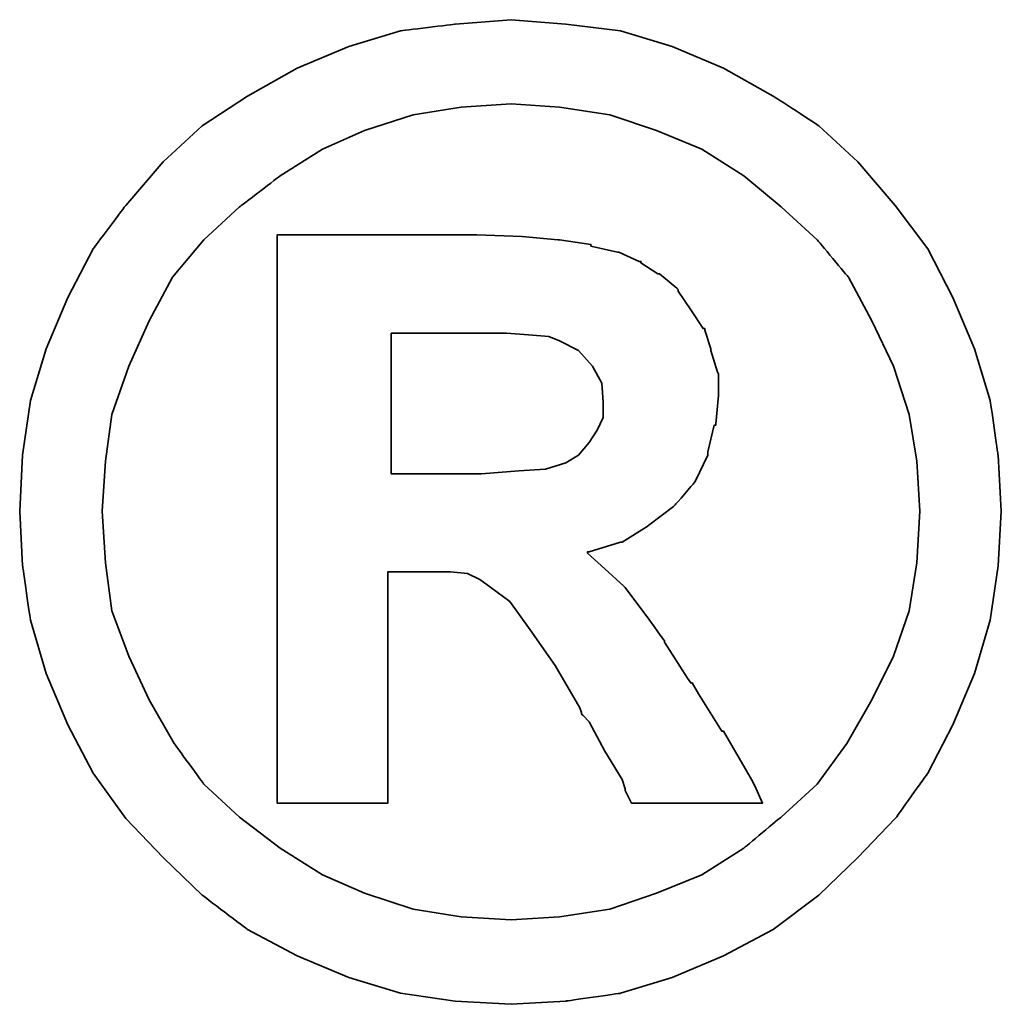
# Model space of a CAD drawing. Header units: millimetres. Extents: x 21 to 280, y -116 to 66.
# Tile 48 of 98: x 226.499 to 227.209, y -91.436 to -90.723. Entities that reach past the tile are written whole.
import ezdxf

# ---------------------------------------------------------------- set-up
doc = ezdxf.new("R2010")
doc.units = ezdxf.units.MM
doc.header["$LTSCALE"] = 0.15
doc.layers.add('DIM', color=4, linetype='CONTINUOUS')
doc.layers.add('layer 1', color=7, linetype='CONTINUOUS')

# ---------------------------------------------------------------- blocks, each defined once
blk = doc.blocks.new('TBI MOTION logo(完整正式版)')
at = {"layer": 'layer 1', "color": 22, "lineweight": 35}
for points, knots in [([(81.20634, 4.98624), (81.20634, 4.98624), (81.18649, 5.32862), (81.18649, 5.32862), (81.18649, 5.32862), (81.18649, 5.32862), (81.13886, 5.66206), (81.13886, 5.66206), (81.13886, 5.66206), (81.13886, 5.66206), (81.04359, 5.97764), (81.04359, 5.97764), (81.04359, 5.97764), (81.04359, 5.97764), (80.91061, 6.29124), (80.91061, 6.29124), (80.91061, 6.29124), (80.91061, 6.29124), (80.75778, 6.58697), (80.75778, 6.58697), (80.75778, 6.58697), (80.75778, 6.58697), (80.5593, 6.85294), (80.5593, 6.85294), (80.5593, 6.85294), (80.5593, 6.85294), (80.33105, 7.1189), (80.33105, 7.1189), (80.33105, 7.1189), (80.33105, 7.1189), (80.09287, 7.33921), (80.09287, 7.33921), (80.09287, 7.33921), (80.09287, 7.33921), (79.815, 7.51982), (79.815, 7.51982), (79.815, 7.51982), (79.815, 7.51982), (79.51133, 7.69051), (79.51133, 7.69051), (79.51133, 7.69051), (79.51133, 7.69051), (79.19773, 7.8235), (79.19773, 7.8235), (79.19773, 7.8235), (79.19773, 7.8235), (78.88215, 7.91877), (78.88215, 7.91877), (78.88215, 7.91877), (78.88215, 7.91877), (78.54871, 7.95846), (78.54871, 7.95846), (78.54871, 7.95846), (78.54871, 7.95846), (78.21526, 7.98625), (78.21526, 7.98625), (78.21526, 7.98625), (78.21526, 7.98625), (77.87388, 7.95846), (77.87388, 7.95846), (77.87388, 7.95846), (77.87388, 7.95846), (77.54044, 7.91877), (77.54044, 7.91877), (77.54044, 7.91877), (77.54044, 7.91877), (77.22485, 7.8235), (77.22485, 7.8235), (77.22485, 7.8235), (77.22485, 7.8235), (76.91027, 7.69051), (76.91027, 7.69051), (76.91027, 7.69051), (76.91027, 7.69051), (76.6056, 7.51982), (76.6056, 7.51982), (76.6056, 7.51982), (76.6056, 7.51982), (76.32972, 7.33921), (76.32972, 7.33921), (76.32972, 7.33921), (76.32972, 7.33921), (76.09154, 7.1189), (76.09154, 7.1189), (76.09154, 7.1189), (76.09154, 7.1189), (75.86329, 6.85294), (75.86329, 6.85294), (75.86329, 6.85294), (75.86329, 6.85294), (75.66382, 6.58697), (75.66382, 6.58697), (75.66382, 6.58697), (75.66382, 6.58697), (75.51099, 6.29124), (75.51099, 6.29124), (75.51099, 6.29124), (75.51099, 6.29124), (75.37702, 5.97764), (75.37702, 5.97764), (75.37702, 5.97764), (75.37702, 5.97764), (75.28175, 5.66206), (75.28175, 5.66206), (75.28175, 5.66206), (75.28175, 5.66206), (75.23411, 5.32862), (75.23411, 5.32862), (75.23411, 5.32862), (75.23411, 5.32862), (75.21625, 4.98624), (75.21625, 4.98624), (75.21625, 4.98624), (75.21625, 4.98624), (75.23411, 4.6528), (75.23411, 4.6528), (75.23411, 4.6528), (75.23411, 4.6528), (75.28175, 4.32035), (75.28175, 4.32035), (75.28175, 4.32035), (75.28175, 4.32035), (75.37702, 3.99583), (75.37702, 3.99583), (75.37702, 3.99583), (75.37702, 3.99583), (75.51099, 3.68224), (75.51099, 3.68224), (75.51099, 3.68224), (75.51099, 3.68224), (75.66382, 3.38749), (75.66382, 3.38749), (75.66382, 3.38749), (75.66382, 3.38749), (75.86329, 3.10963), (75.86329, 3.10963), (75.86329, 3.10963), (75.86329, 3.10963), (76.09154, 2.87145), (76.09154, 2.87145), (76.09154, 2.87145), (76.09154, 2.87145), (76.32972, 2.6432), (76.32972, 2.6432), (76.32972, 2.6432), (76.32972, 2.6432), (76.6056, 2.43381), (76.6056, 2.43381), (76.6056, 2.43381), (76.6056, 2.43381), (76.91027, 2.27205), (76.91027, 2.27205), (76.91027, 2.27205), (76.91027, 2.27205), (77.22485, 2.13906), (77.22485, 2.13906), (77.22485, 2.13906), (77.22485, 2.13906), (77.54044, 2.0438), (77.54044, 2.0438), (77.54044, 2.0438), (77.54044, 2.0438), (77.87388, 1.99616), (77.87388, 1.99616), (77.87388, 1.99616), (77.87388, 1.99616), (78.21526, 1.97631), (78.21526, 1.97631), (78.21526, 1.97631), (78.21526, 1.97631), (78.54871, 1.99616), (78.54871, 1.99616), (78.54871, 1.99616), (78.54871, 1.99616), (78.88215, 2.0438), (78.88215, 2.0438), (78.88215, 2.0438), (78.88215, 2.0438), (79.19773, 2.13906), (79.19773, 2.13906), (79.19773, 2.13906), (79.19773, 2.13906), (79.51133, 2.27205), (79.51133, 2.27205), (79.51133, 2.27205), (79.51133, 2.27205), (79.815, 2.43381), (79.815, 2.43381), (79.815, 2.43381), (79.815, 2.43381), (80.09287, 2.6432), (80.09287, 2.6432), (80.09287, 2.6432), (80.09287, 2.6432), (80.33105, 2.87145), (80.33105, 2.87145), (80.33105, 2.87145), (80.33105, 2.87145), (80.5593, 3.10963), (80.5593, 3.10963), (80.5593, 3.10963), (80.5593, 3.10963), (80.75778, 3.38749), (80.75778, 3.38749), (80.75778, 3.38749), (80.75778, 3.38749), (80.91061, 3.68224), (80.91061, 3.68224), (80.91061, 3.68224), (80.91061, 3.68224), (81.04359, 3.99583), (81.04359, 3.99583), (81.04359, 3.99583), (81.04359, 3.99583), (81.13886, 4.32035), (81.13886, 4.32035), (81.13886, 4.32035), (81.13886, 4.32035), (81.18649, 4.6528), (81.18649, 4.6528), (81.18649, 4.6528), (81.18649, 4.6528), (81.20634, 4.98624), (81.20634, 4.98624)], [0, 0, 0, 0, 0.0178571, 0.0178571, 0.0178571, 0.0178572, 0.0357143, 0.0357143, 0.0357143, 0.0357143, 0.0535714, 0.0535714, 0.0535714, 0.0535714, 0.0714286, 0.0714286, 0.0714286, 0.0714286, 0.0892857, 0.0892857, 0.0892857, 0.0892857, 0.1071429, 0.1071429, 0.1071429, 0.1071429, 0.125, 0.125, 0.125, 0.125, 0.1428571, 0.1428571, 0.1428571, 0.1428572, 0.1607143, 0.1607143, 0.1607143, 0.1607143, 0.1785714, 0.1785714, 0.1785714, 0.1785714, 0.1964286, 0.1964286, 0.1964286, 0.1964286, 0.2142857, 0.2142857, 0.2142857, 0.2142857, 0.2321429, 0.2321429, 0.2321429, 0.2321429, 0.25, 0.25, 0.25, 0.25, 0.2678571, 0.2678571, 0.2678571, 0.2678572, 0.2857143, 0.2857143, 0.2857143, 0.2857143, 0.3035714, 0.3035714, 0.3035714, 0.3035714, 0.3214286, 0.3214286, 0.3214286, 0.3214286, 0.3392857, 0.3392857, 0.3392857, 0.3392857, 0.3571429, 0.3571429, 0.3571429, 0.3571429, 0.375, 0.375, 0.375, 0.375, 0.3928571, 0.3928571, 0.3928571, 0.3928572, 0.4107143, 0.4107143, 0.4107143, 0.4107143, 0.4285714, 0.4285714, 0.4285714, 0.4285714, 0.4464286, 0.4464286, 0.4464286, 0.4464286, 0.4642857, 0.4642857, 0.4642857, 0.4642857, 0.4821429, 0.4821429, 0.4821429, 0.4821429, 0.5, 0.5, 0.5, 0.5, 0.5178571, 0.5178571, 0.5178571, 0.5178572, 0.5357143, 0.5357143, 0.5357143, 0.5357143, 0.5535714, 0.5535714, 0.5535714, 0.5535714, 0.5714286, 0.5714286, 0.5714286, 0.5714286, 0.5892857, 0.5892857, 0.5892857, 0.5892857, 0.6071429, 0.6071429, 0.6071429, 0.6071429, 0.625, 0.625, 0.625, 0.625, 0.6428571, 0.6428571, 0.6428571, 0.6428572, 0.6607143, 0.6607143, 0.6607143, 0.6607143, 0.6785714, 0.6785714, 0.6785714, 0.6785714, 0.6964286, 0.6964286, 0.6964286, 0.6964286, 0.7142857, 0.7142857, 0.7142857, 0.7142857, 0.7321429, 0.7321429, 0.7321429, 0.7321429, 0.75, 0.75, 0.75, 0.75, 0.7678571, 0.7678571, 0.7678571, 0.7678572, 0.7857143, 0.7857143, 0.7857143, 0.7857143, 0.8035714, 0.8035714, 0.8035714, 0.8035714, 0.8214286, 0.8214286, 0.8214286, 0.8214286, 0.8392857, 0.8392857, 0.8392857, 0.8392857, 0.8571429, 0.8571429, 0.8571429, 0.8571429, 0.875, 0.875, 0.875, 0.875, 0.8928571, 0.8928571, 0.8928571, 0.8928572, 0.9107143, 0.9107143, 0.9107143, 0.9107143, 0.9285714, 0.9285714, 0.9285714, 0.9285714, 0.9464286, 0.9464286, 0.9464286, 0.9464286, 0.9642857, 0.9642857, 0.9642857, 0.9642857, 0.9821429, 0.9821429, 0.9821429, 0.9821429, 1, 1, 1, 1]), ([(80.71014, 4.98624), (80.71014, 4.98624), (80.69129, 5.29091), (80.69129, 5.29091), (80.69129, 5.29091), (80.69129, 5.29091), (80.64464, 5.57672), (80.64464, 5.57672), (80.64464, 5.57672), (80.64464, 5.57672), (80.54937, 5.87245), (80.54937, 5.87245), (80.54937, 5.87245), (80.54937, 5.87245), (80.41639, 6.14833), (80.41639, 6.14833), (80.41639, 6.14833), (80.41639, 6.14833), (80.27349, 6.41429), (80.27349, 6.41429), (80.27349, 6.41429), (80.27349, 6.41429), (80.08295, 6.64255), (80.08295, 6.64255), (80.08295, 6.64255), (80.08295, 6.64255), (79.86264, 6.84301), (79.86264, 6.84301), (79.86264, 6.84301), (79.86264, 6.84301), (79.63439, 7.03355), (79.63439, 7.03355), (79.63439, 7.03355), (79.63439, 7.03355), (79.37835, 7.1963), (79.37835, 7.1963), (79.37835, 7.1963), (79.37835, 7.1963), (79.10246, 7.30944), (79.10246, 7.30944), (79.10246, 7.30944), (79.10246, 7.30944), (78.81665, 7.40471), (78.81665, 7.40471), (78.81665, 7.40471), (78.81665, 7.40471), (78.511, 7.45234), (78.511, 7.45234), (78.511, 7.45234), (78.511, 7.45234), (78.21526, 7.47219), (78.21526, 7.47219), (78.21526, 7.47219), (78.21526, 7.47219), (77.9106, 7.45234), (77.9106, 7.45234), (77.9106, 7.45234), (77.9106, 7.45234), (77.61685, 7.40471), (77.61685, 7.40471), (77.61685, 7.40471), (77.61685, 7.40471), (77.32012, 7.30944), (77.32012, 7.30944), (77.32012, 7.30944), (77.32012, 7.30944), (77.06309, 7.1963), (77.06309, 7.1963), (77.06309, 7.1963), (77.06309, 7.1963), (76.80606, 7.03355), (76.80606, 7.03355), (76.80606, 7.03355), (76.80606, 7.03355), (76.55797, 6.84301), (76.55797, 6.84301), (76.55797, 6.84301), (76.55797, 6.84301), (76.34063, 6.64255), (76.34063, 6.64255), (76.34063, 6.64255), (76.34063, 6.64255), (76.1491, 6.41429), (76.1491, 6.41429), (76.1491, 6.41429), (76.1491, 6.41429), (76.0062, 6.14833), (76.0062, 6.14833), (76.0062, 6.14833), (76.0062, 6.14833), (75.88314, 5.87245), (75.88314, 5.87245), (75.88314, 5.87245), (75.88314, 5.87245), (75.77794, 5.57672), (75.77794, 5.57672), (75.77794, 5.57672), (75.77794, 5.57672), (75.73924, 5.29091), (75.73924, 5.29091), (75.73924, 5.29091), (75.73924, 5.29091), (75.72039, 4.98624), (75.72039, 4.98624), (75.72039, 4.98624), (75.72039, 4.98624), (75.73924, 4.67165), (75.73924, 4.67165), (75.73924, 4.67165), (75.73924, 4.67165), (75.77794, 4.37791), (75.77794, 4.37791), (75.77794, 4.37791), (75.77794, 4.37791), (75.88314, 4.10102), (75.88314, 4.10102), (75.88314, 4.10102), (75.88314, 4.10102), (76.0062, 3.83407), (76.0062, 3.83407), (76.0062, 3.83407), (76.0062, 3.83407), (76.15902, 3.56811), (76.15902, 3.56811), (76.15902, 3.56811), (76.15902, 3.56811), (76.34063, 3.32001), (76.34063, 3.32001), (76.34063, 3.32001), (76.34063, 3.32001), (76.55797, 3.11955), (76.55797, 3.11955), (76.55797, 3.11955), (76.55797, 3.11955), (76.80606, 2.92901), (76.80606, 2.92901), (76.80606, 2.92901), (76.80606, 2.92901), (77.06309, 2.76725), (77.06309, 2.76725), (77.06309, 2.76725), (77.06309, 2.76725), (77.32012, 2.65412), (77.32012, 2.65412), (77.32012, 2.65412), (77.32012, 2.65412), (77.61685, 2.55786), (77.61685, 2.55786), (77.61685, 2.55786), (77.61685, 2.55786), (77.9106, 2.51022), (77.9106, 2.51022), (77.9106, 2.51022), (77.9106, 2.51022), (78.21526, 2.49137), (78.21526, 2.49137), (78.21526, 2.49137), (78.21526, 2.49137), (78.511, 2.51022), (78.511, 2.51022), (78.511, 2.51022), (78.511, 2.51022), (78.81665, 2.55786), (78.81665, 2.55786), (78.81665, 2.55786), (78.81665, 2.55786), (79.10246, 2.65412), (79.10246, 2.65412), (79.10246, 2.65412), (79.10246, 2.65412), (79.37835, 2.76725), (79.37835, 2.76725), (79.37835, 2.76725), (79.37835, 2.76725), (79.63439, 2.92901), (79.63439, 2.92901), (79.63439, 2.92901), (79.63439, 2.92901), (79.86264, 3.11955), (79.86264, 3.11955), (79.86264, 3.11955), (79.86264, 3.11955), (80.08295, 3.32001), (80.08295, 3.32001), (80.08295, 3.32001), (80.08295, 3.32001), (80.26356, 3.56811), (80.26356, 3.56811), (80.26356, 3.56811), (80.26356, 3.56811), (80.41639, 3.83407), (80.41639, 3.83407), (80.41639, 3.83407), (80.41639, 3.83407), (80.54937, 4.10102), (80.54937, 4.10102), (80.54937, 4.10102), (80.54937, 4.10102), (80.64464, 4.37791), (80.64464, 4.37791), (80.64464, 4.37791), (80.64464, 4.37791), (80.69129, 4.67165), (80.69129, 4.67165), (80.69129, 4.67165), (80.69129, 4.67165), (80.71014, 4.98624), (80.71014, 4.98624)], [0, 0, 0, 0, 0.0192308, 0.0192308, 0.0192308, 0.0192308, 0.0384615, 0.0384615, 0.0384615, 0.0384615, 0.0576923, 0.0576923, 0.0576923, 0.0576923, 0.0769231, 0.0769231, 0.0769231, 0.0769231, 0.0961538, 0.0961538, 0.0961538, 0.0961539, 0.1153846, 0.1153846, 0.1153846, 0.1153846, 0.1346154, 0.1346154, 0.1346154, 0.1346154, 0.1538462, 0.1538462, 0.1538462, 0.1538462, 0.1730769, 0.1730769, 0.1730769, 0.1730769, 0.1923077, 0.1923077, 0.1923077, 0.1923077, 0.2115385, 0.2115385, 0.2115385, 0.2115385, 0.2307692, 0.2307692, 0.2307692, 0.2307692, 0.25, 0.25, 0.25, 0.25, 0.2692308, 0.2692308, 0.2692308, 0.2692308, 0.2884615, 0.2884615, 0.2884615, 0.2884615, 0.3076923, 0.3076923, 0.3076923, 0.3076923, 0.3269231, 0.3269231, 0.3269231, 0.3269231, 0.3461538, 0.3461538, 0.3461538, 0.3461539, 0.3653846, 0.3653846, 0.3653846, 0.3653846, 0.3846154, 0.3846154, 0.3846154, 0.3846154, 0.4038462, 0.4038462, 0.4038462, 0.4038462, 0.4230769, 0.4230769, 0.4230769, 0.4230769, 0.4423077, 0.4423077, 0.4423077, 0.4423077, 0.4615385, 0.4615385, 0.4615385, 0.4615385, 0.4807692, 0.4807692, 0.4807692, 0.4807692, 0.5, 0.5, 0.5, 0.5, 0.5192308, 0.5192308, 0.5192308, 0.5192308, 0.5384615, 0.5384615, 0.5384615, 0.5384615, 0.5576923, 0.5576923, 0.5576923, 0.5576923, 0.5769231, 0.5769231, 0.5769231, 0.5769231, 0.5961538, 0.5961538, 0.5961538, 0.5961539, 0.6153846, 0.6153846, 0.6153846, 0.6153846, 0.6346154, 0.6346154, 0.6346154, 0.6346154, 0.6538462, 0.6538462, 0.6538462, 0.6538462, 0.6730769, 0.6730769, 0.6730769, 0.6730769, 0.6923077, 0.6923077, 0.6923077, 0.6923077, 0.7115385, 0.7115385, 0.7115385, 0.7115385, 0.7307692, 0.7307692, 0.7307692, 0.7307692, 0.75, 0.75, 0.75, 0.75, 0.7692308, 0.7692308, 0.7692308, 0.7692308, 0.7884615, 0.7884615, 0.7884615, 0.7884615, 0.8076923, 0.8076923, 0.8076923, 0.8076923, 0.8269231, 0.8269231, 0.8269231, 0.8269231, 0.8461538, 0.8461538, 0.8461538, 0.8461539, 0.8653846, 0.8653846, 0.8653846, 0.8653846, 0.8846154, 0.8846154, 0.8846154, 0.8846154, 0.9038462, 0.9038462, 0.9038462, 0.9038462, 0.9230769, 0.9230769, 0.9230769, 0.9230769, 0.9423077, 0.9423077, 0.9423077, 0.9423077, 0.9615385, 0.9615385, 0.9615385, 0.9615385, 0.9807692, 0.9807692, 0.9807692, 0.9807692, 1, 1, 1, 1]), ([(76.78721, 3.2823), (76.78721, 3.2823), (76.78721, 3.32001), (76.78721, 3.32001), (76.78721, 3.32001), (76.78721, 3.32001), (76.78721, 3.42422), (76.78721, 3.42422), (76.78721, 3.42422), (76.78721, 3.42422), (76.78721, 3.59689), (76.78721, 3.59689), (76.78721, 3.59689), (76.78721, 3.59689), (76.78721, 3.80529), (76.78721, 3.80529), (76.78721, 3.80529), (76.78721, 3.80529), (76.78721, 4.0524), (76.78721, 4.0524), (76.78721, 4.0524), (76.78721, 4.0524), (76.78721, 4.32035), (76.78721, 4.32035), (76.78721, 4.32035), (76.78721, 4.32035), (76.78721, 4.92868), (76.78721, 4.92868), (76.78721, 4.92868), (76.78721, 4.92868), (76.78721, 5.53801), (76.78721, 5.53801), (76.78721, 5.53801), (76.78721, 5.53801), (76.78721, 5.82482), (76.78721, 5.82482), (76.78721, 5.82482), (76.78721, 5.82482), (76.78721, 6.07291), (76.78721, 6.07291), (76.78721, 6.07291), (76.78721, 6.07291), (76.78721, 6.30017), (76.78721, 6.30017), (76.78721, 6.30017), (76.78721, 6.30017), (76.78721, 6.45399), (76.78721, 6.45399), (76.78721, 6.45399), (76.78721, 6.45399), (76.78721, 6.5572), (76.78721, 6.5572), (76.78721, 6.5572), (76.78721, 6.5572), (76.78721, 6.59689), (76.78721, 6.59689), (76.78721, 6.59689), (76.78721, 6.59689), (76.78721, 6.67232), (76.78721, 6.67232), (76.78721, 6.67232), (76.78721, 6.67232), (76.8537, 6.67232), (76.8537, 6.67232), (76.8537, 6.67232), (76.8537, 6.67232), (76.87355, 6.67232), (76.87355, 6.67232), (76.87355, 6.67232), (76.87355, 6.67232), (76.91027, 6.67232), (76.91027, 6.67232), (76.91027, 6.67232), (76.91027, 6.67232), (77.04424, 6.67232), (77.04424, 6.67232), (77.04424, 6.67232), (77.04424, 6.67232), (77.22485, 6.67232), (77.22485, 6.67232), (77.22485, 6.67232), (77.22485, 6.67232), (77.43524, 6.67232), (77.43524, 6.67232), (77.43524, 6.67232), (77.43524, 6.67232), (77.65357, 6.67232), (77.65357, 6.67232), (77.65357, 6.67232), (77.65357, 6.67232), (77.82625, 6.67232), (77.82625, 6.67232), (77.82625, 6.67232), (77.82625, 6.67232), (77.94037, 6.67232), (77.94037, 6.67232), (77.94037, 6.67232), (77.94037, 6.67232), (77.97709, 6.67232), (77.97709, 6.67232), (77.97709, 6.67232), (77.97709, 6.67232), (77.99694, 6.67232), (77.99694, 6.67232), (77.99694, 6.67232), (77.99694, 6.67232), (78.00686, 6.67232), (78.00686, 6.67232), (78.00686, 6.67232), (78.00686, 6.67232), (78.28275, 6.6624), (78.28275, 6.6624), (78.28275, 6.6624), (78.28275, 6.6624), (78.50107, 6.64255), (78.50107, 6.64255), (78.50107, 6.64255), (78.50107, 6.64255), (78.511, 6.64255), (78.511, 6.64255), (78.511, 6.64255), (78.511, 6.64255), (78.70154, 6.61476), (78.70154, 6.61476), (78.70154, 6.61476), (78.70154, 6.61476), (78.70154, 6.60483), (78.70154, 6.60483), (78.70154, 6.60483), (78.70154, 6.60483), (78.86429, 6.56713), (78.86429, 6.56713), (78.86429, 6.56713), (78.86429, 6.56713), (78.87223, 6.56713), (78.87223, 6.56713), (78.87223, 6.56713), (78.87223, 6.56713), (78.99727, 6.51056), (78.99727, 6.51056), (78.99727, 6.51056), (78.99727, 6.51056), (79.00719, 6.51056), (79.00719, 6.51056), (79.00719, 6.51056), (79.00719, 6.51056), (79.00719, 6.50162), (79.00719, 6.50162), (79.00719, 6.50162), (79.00719, 6.50162), (79.1104, 6.43415), (79.1104, 6.43415), (79.1104, 6.43415), (79.1104, 6.43415), (79.12132, 6.43415), (79.12132, 6.43415), (79.12132, 6.43415), (79.12132, 6.43415), (79.22552, 6.34781), (79.22552, 6.34781), (79.22552, 6.34781), (79.22552, 6.34781), (79.23544, 6.33888), (79.23544, 6.33888), (79.23544, 6.33888), (79.23544, 6.33888), (79.23544, 6.32895), (79.23544, 6.32895), (79.23544, 6.32895), (79.23544, 6.32895), (79.31087, 6.21483), (79.31087, 6.21483), (79.31087, 6.21483), (79.31087, 6.21483), (79.38629, 6.1007), (79.38629, 6.1007), (79.38629, 6.1007), (79.38629, 6.1007), (79.3972, 6.1007), (79.3972, 6.1007), (79.3972, 6.1007), (79.3972, 6.1007), (79.3972, 6.09078), (79.3972, 6.09078), (79.3972, 6.09078), (79.3972, 6.09078), (79.43392, 5.97764), (79.43392, 5.97764), (79.43392, 5.97764), (79.43392, 5.97764), (79.43392, 5.96772), (79.43392, 5.96772), (79.43392, 5.96772), (79.43392, 5.96772), (79.47362, 5.83474), (79.47362, 5.83474), (79.47362, 5.83474), (79.47362, 5.83474), (79.48156, 5.82482), (79.48156, 5.82482), (79.48156, 5.82482), (79.48156, 5.82482), (79.48156, 5.69977), (79.48156, 5.69977), (79.48156, 5.69977), (79.48156, 5.69977), (79.48156, 5.69183), (79.48156, 5.69183), (79.48156, 5.69183), (79.48156, 5.69183), (79.4637, 5.51915), (79.4637, 5.51915), (79.4637, 5.51915), (79.4637, 5.51915), (79.4637, 5.51122), (79.4637, 5.51122), (79.4637, 5.51122), (79.4637, 5.51122), (79.45377, 5.51122), (79.45377, 5.51122), (79.45377, 5.51122), (79.45377, 5.51122), (79.41507, 5.34847), (79.41507, 5.34847), (79.41507, 5.34847), (79.41507, 5.34847), (79.41507, 5.33854), (79.41507, 5.33854), (79.41507, 5.33854), (79.41507, 5.33854), (79.41507, 5.32862), (79.41507, 5.32862), (79.41507, 5.32862), (79.41507, 5.32862), (79.33865, 5.16785), (79.33865, 5.16785), (79.33865, 5.16785), (79.33865, 5.16785), (79.33071, 5.15693), (79.33071, 5.15693), (79.33071, 5.15693), (79.33071, 5.15693), (79.2156, 5.02495), (79.2156, 5.02495), (79.2156, 5.02495), (79.2156, 5.02495), (79.20567, 5.01502), (79.20567, 5.01502), (79.20567, 5.01502), (79.20567, 5.01502), (79.05483, 4.89991), (79.05483, 4.89991), (79.05483, 4.89991), (79.05483, 4.89991), (79.04491, 4.89197), (79.04491, 4.89197), (79.04491, 4.89197), (79.04491, 4.89197), (78.89208, 4.7967), (78.89208, 4.7967), (78.89208, 4.7967), (78.89208, 4.7967), (78.88215, 4.7967), (78.88215, 4.7967), (78.88215, 4.7967), (78.88215, 4.7967), (78.69161, 4.73913), (78.69161, 4.73913), (78.69161, 4.73913), (78.69161, 4.73913), (78.68169, 4.73913), (78.68169, 4.73913), (78.68169, 4.73913), (78.68169, 4.73913), (78.68169, 4.72921), (78.68169, 4.72921), (78.68169, 4.72921), (78.68169, 4.72921), (78.78688, 4.63394), (78.78688, 4.63394), (78.78688, 4.63394), (78.78688, 4.63394), (78.902, 4.52875), (78.902, 4.52875), (78.902, 4.52875), (78.902, 4.52875), (78.91093, 4.52081), (78.91093, 4.52081), (78.91093, 4.52081), (78.91093, 4.52081), (79.02506, 4.36798), (79.02506, 4.36798), (79.02506, 4.36798), (79.02506, 4.36798), (79.1501, 4.1953), (79.1501, 4.1953), (79.1501, 4.1953), (79.1501, 4.1953), (79.1501, 4.18736), (79.1501, 4.18736), (79.1501, 4.18736), (79.1501, 4.18736), (79.29201, 3.96705), (79.29201, 3.96705), (79.29201, 3.96705), (79.29201, 3.96705), (79.31087, 3.93828), (79.31087, 3.93828), (79.31087, 3.93828), (79.31087, 3.93828), (79.32079, 3.93828), (79.32079, 3.93828), (79.32079, 3.93828), (79.32079, 3.93828), (79.3585, 3.87178), (79.3585, 3.87178), (79.3585, 3.87178), (79.3585, 3.87178), (79.50141, 3.64353), (79.50141, 3.64353), (79.50141, 3.64353), (79.50141, 3.64353), (79.51133, 3.64353), (79.51133, 3.64353), (79.51133, 3.64353), (79.51133, 3.64353), (79.64431, 3.41528), (79.64431, 3.41528), (79.64431, 3.41528), (79.64431, 3.41528), (79.68202, 3.3478), (79.68202, 3.3478), (79.68202, 3.3478), (79.68202, 3.3478), (79.70187, 3.31009), (79.70187, 3.31009), (79.70187, 3.31009), (79.70187, 3.31009), (79.7495, 3.2049), (79.7495, 3.2049), (79.7495, 3.2049), (79.7495, 3.2049), (79.64431, 3.2049), (79.64431, 3.2049), (79.64431, 3.2049), (79.64431, 3.2049), (79.62546, 3.2049), (79.62546, 3.2049), (79.62546, 3.2049), (79.62546, 3.2049), (79.53912, 3.2049), (79.53912, 3.2049), (79.53912, 3.2049), (79.53912, 3.2049), (79.31087, 3.2049), (79.31087, 3.2049), (79.31087, 3.2049), (79.31087, 3.2049), (79.08262, 3.2049), (79.08262, 3.2049), (79.08262, 3.2049), (79.08262, 3.2049), (79.00719, 3.2049), (79.00719, 3.2049), (79.00719, 3.2049), (79.00719, 3.2049), (78.98735, 3.2049), (78.98735, 3.2049), (78.98735, 3.2049), (78.98735, 3.2049), (78.94964, 3.2049), (78.94964, 3.2049), (78.94964, 3.2049), (78.94964, 3.2049), (78.92979, 3.24459), (78.92979, 3.24459), (78.92979, 3.24459), (78.92979, 3.24459), (78.91093, 3.2823), (78.91093, 3.2823), (78.91093, 3.2823), (78.91093, 3.2823), (78.91093, 3.29223), (78.91093, 3.29223), (78.91093, 3.29223), (78.91093, 3.29223), (78.89208, 3.3478), (78.89208, 3.3478), (78.89208, 3.3478), (78.89208, 3.3478), (78.78688, 3.52048), (78.78688, 3.52048), (78.78688, 3.52048), (78.78688, 3.52048), (78.69161, 3.7001), (78.69161, 3.7001), (78.69161, 3.7001), (78.69161, 3.7001), (78.6539, 3.7388), (78.6539, 3.7388), (78.6539, 3.7388), (78.6539, 3.7388), (78.64398, 3.74873), (78.64398, 3.74873), (78.64398, 3.74873), (78.64398, 3.74873), (78.64398, 3.75766), (78.64398, 3.75766), (78.64398, 3.75766), (78.64398, 3.75766), (78.63405, 3.78644), (78.63405, 3.78644), (78.63405, 3.78644), (78.63405, 3.78644), (78.48321, 4.04347), (78.48321, 4.04347), (78.48321, 4.04347), (78.48321, 4.04347), (78.33038, 4.2618), (78.33038, 4.2618), (78.33038, 4.2618), (78.33038, 4.2618), (78.20732, 4.43447), (78.20732, 4.43447), (78.20732, 4.43447), (78.20732, 4.43447), (78.09221, 4.52081), (78.09221, 4.52081), (78.09221, 4.52081), (78.09221, 4.52081), (78.02472, 4.56845), (78.02472, 4.56845), (78.02472, 4.56845), (78.02472, 4.56845), (77.9493, 4.60616), (77.9493, 4.60616), (77.9493, 4.60616), (77.9493, 4.60616), (77.8451, 4.61608), (77.8451, 4.61608), (77.8451, 4.61608), (77.8451, 4.61608), (77.71113, 4.61608), (77.71113, 4.61608), (77.71113, 4.61608), (77.71113, 4.61608), (77.69128, 4.61608), (77.69128, 4.61608), (77.69128, 4.61608), (77.69128, 4.61608), (77.67342, 4.61608), (77.67342, 4.61608), (77.67342, 4.61608), (77.67342, 4.61608), (77.5583, 4.61608), (77.5583, 4.61608), (77.5583, 4.61608), (77.5583, 4.61608), (77.46303, 4.61608), (77.46303, 4.61608), (77.46303, 4.61608), (77.46303, 4.61608), (77.46303, 4.54761), (77.46303, 4.54761), (77.46303, 4.54761), (77.46303, 4.54761), (77.46303, 4.47318), (77.46303, 4.47318), (77.46303, 4.47318), (77.46303, 4.47318), (77.46303, 4.24294), (77.46303, 4.24294), (77.46303, 4.24294), (77.46303, 4.24294), (77.46303, 3.99583), (77.46303, 3.99583), (77.46303, 3.99583), (77.46303, 3.99583), (77.46303, 3.72888), (77.46303, 3.72888), (77.46303, 3.72888), (77.46303, 3.72888), (77.46303, 3.51055), (77.46303, 3.51055), (77.46303, 3.51055), (77.46303, 3.51055), (77.46303, 3.42422), (77.46303, 3.42422), (77.46303, 3.42422), (77.46303, 3.42422), (77.46303, 3.35773), (77.46303, 3.35773), (77.46303, 3.35773), (77.46303, 3.35773), (77.46303, 3.30017), (77.46303, 3.30017), (77.46303, 3.30017), (77.46303, 3.30017), (77.46303, 3.2823), (77.46303, 3.2823), (77.46303, 3.2823), (77.46303, 3.2823), (77.46303, 3.2049), (77.46303, 3.2049), (77.46303, 3.2049), (77.46303, 3.2049), (77.39753, 3.2049), (77.39753, 3.2049), (77.39753, 3.2049), (77.39753, 3.2049), (77.37768, 3.2049), (77.37768, 3.2049), (77.37768, 3.2049), (77.37768, 3.2049), (77.32012, 3.2049), (77.32012, 3.2049), (77.32012, 3.2049), (77.32012, 3.2049), (77.12165, 3.2049), (77.12165, 3.2049), (77.12165, 3.2049), (77.12165, 3.2049), (76.94897, 3.2049), (76.94897, 3.2049), (76.94897, 3.2049), (76.94897, 3.2049), (76.8924, 3.2049), (76.8924, 3.2049), (76.8924, 3.2049), (76.8924, 3.2049), (76.8537, 3.2049), (76.8537, 3.2049), (76.8537, 3.2049), (76.8537, 3.2049), (76.78721, 3.2049), (76.78721, 3.2049), (76.78721, 3.2049), (76.78721, 3.2049), (76.78721, 3.2823), (76.78721, 3.2823)], [0, 0, 0, 0, 0.0074074, 0.0074074, 0.0074074, 0.0074074, 0.0148148, 0.0148148, 0.0148148, 0.0148148, 0.0222222, 0.0222222, 0.0222222, 0.0222222, 0.0296296, 0.0296296, 0.0296296, 0.0296296, 0.037037, 0.037037, 0.037037, 0.037037, 0.0444444, 0.0444444, 0.0444444, 0.0444445, 0.0518519, 0.0518519, 0.0518519, 0.0518519, 0.0592593, 0.0592593, 0.0592593, 0.0592593, 0.0666667, 0.0666667, 0.0666667, 0.0666667, 0.0740741, 0.0740741, 0.0740741, 0.0740741, 0.0814815, 0.0814815, 0.0814815, 0.0814815, 0.0888889, 0.0888889, 0.0888889, 0.0888889, 0.0962963, 0.0962963, 0.0962963, 0.0962963, 0.1037037, 0.1037037, 0.1037037, 0.1037037, 0.1111111, 0.1111111, 0.1111111, 0.1111111, 0.1185185, 0.1185185, 0.1185185, 0.1185185, 0.1259259, 0.1259259, 0.1259259, 0.1259259, 0.1333333, 0.1333333, 0.1333333, 0.1333333, 0.1407407, 0.1407407, 0.1407407, 0.1407408, 0.1481481, 0.1481481, 0.1481481, 0.1481482, 0.1555556, 0.1555556, 0.1555556, 0.1555556, 0.162963, 0.162963, 0.162963, 0.162963, 0.1703704, 0.1703704, 0.1703704, 0.1703704, 0.1777778, 0.1777778, 0.1777778, 0.1777778, 0.1851852, 0.1851852, 0.1851852, 0.1851852, 0.1925926, 0.1925926, 0.1925926, 0.1925926, 0.2, 0.2, 0.2, 0.2, 0.2074074, 0.2074074, 0.2074074, 0.2074074, 0.2148148, 0.2148148, 0.2148148, 0.2148148, 0.2222222, 0.2222222, 0.2222222, 0.2222222, 0.2296296, 0.2296296, 0.2296296, 0.2296296, 0.237037, 0.237037, 0.237037, 0.237037, 0.2444444, 0.2444444, 0.2444444, 0.2444445, 0.2518519, 0.2518519, 0.2518519, 0.2518519, 0.2592593, 0.2592593, 0.2592593, 0.2592593, 0.2666667, 0.2666667, 0.2666667, 0.2666667, 0.2740741, 0.2740741, 0.2740741, 0.2740741, 0.2814815, 0.2814815, 0.2814815, 0.2814815, 0.2888889, 0.2888889, 0.2888889, 0.2888889, 0.2962963, 0.2962963, 0.2962963, 0.2962963, 0.3037037, 0.3037037, 0.3037037, 0.3037037, 0.3111111, 0.3111111, 0.3111111, 0.3111111, 0.3185185, 0.3185185, 0.3185185, 0.3185185, 0.3259259, 0.3259259, 0.3259259, 0.3259259, 0.3333333, 0.3333333, 0.3333333, 0.3333333, 0.3407407, 0.3407407, 0.3407407, 0.3407408, 0.3481481, 0.3481481, 0.3481481, 0.3481482, 0.3555556, 0.3555556, 0.3555556, 0.3555556, 0.362963, 0.362963, 0.362963, 0.362963, 0.3703704, 0.3703704, 0.3703704, 0.3703704, 0.3777778, 0.3777778, 0.3777778, 0.3777778, 0.3851852, 0.3851852, 0.3851852, 0.3851852, 0.3925926, 0.3925926, 0.3925926, 0.3925926, 0.4, 0.4, 0.4, 0.4, 0.4074074, 0.4074074, 0.4074074, 0.4074074, 0.4148148, 0.4148148, 0.4148148, 0.4148148, 0.4222222, 0.4222222, 0.4222222, 0.4222222, 0.4296296, 0.4296296, 0.4296296, 0.4296296, 0.437037, 0.437037, 0.437037, 0.437037, 0.4444444, 0.4444444, 0.4444444, 0.4444445, 0.4518519, 0.4518519, 0.4518519, 0.4518519, 0.4592593, 0.4592593, 0.4592593, 0.4592593, 0.4666667, 0.4666667, 0.4666667, 0.4666667, 0.4740741, 0.4740741, 0.4740741, 0.4740741, 0.4814815, 0.4814815, 0.4814815, 0.4814815, 0.4888889, 0.4888889, 0.4888889, 0.4888889, 0.4962963, 0.4962963, 0.4962963, 0.4962963, 0.5037037, 0.5037037, 0.5037037, 0.5037037, 0.5111111, 0.5111111, 0.5111111, 0.5111111, 0.5185185, 0.5185185, 0.5185185, 0.5185185, 0.5259259, 0.5259259, 0.5259259, 0.5259259, 0.5333333, 0.5333333, 0.5333333, 0.5333333, 0.5407407, 0.5407407, 0.5407407, 0.5407408, 0.5481481, 0.5481481, 0.5481481, 0.5481482, 0.5555556, 0.5555556, 0.5555556, 0.5555556, 0.562963, 0.562963, 0.562963, 0.562963, 0.5703704, 0.5703704, 0.5703704, 0.5703704, 0.5777778, 0.5777778, 0.5777778, 0.5777778, 0.5851852, 0.5851852, 0.5851852, 0.5851852, 0.5925926, 0.5925926, 0.5925926, 0.5925926, 0.6, 0.6, 0.6, 0.6, 0.6074074, 0.6074074, 0.6074074, 0.6074074, 0.6148148, 0.6148148, 0.6148148, 0.6148148, 0.6222222, 0.6222222, 0.6222222, 0.6222222, 0.6296296, 0.6296296, 0.6296296, 0.6296296, 0.637037, 0.637037, 0.637037, 0.637037, 0.6444444, 0.6444444, 0.6444444, 0.6444445, 0.6518519, 0.6518519, 0.6518519, 0.6518519, 0.6592593, 0.6592593, 0.6592593, 0.6592593, 0.6666667, 0.6666667, 0.6666667, 0.6666667, 0.6740741, 0.6740741, 0.6740741, 0.6740741, 0.6814815, 0.6814815, 0.6814815, 0.6814815, 0.6888889, 0.6888889, 0.6888889, 0.6888889, 0.6962963, 0.6962963, 0.6962963, 0.6962963, 0.7037037, 0.7037037, 0.7037037, 0.7037037, 0.7111111, 0.7111111, 0.7111111, 0.7111111, 0.7185185, 0.7185185, 0.7185185, 0.7185185, 0.7259259, 0.7259259, 0.7259259, 0.7259259, 0.7333333, 0.7333333, 0.7333333, 0.7333333, 0.7407407, 0.7407407, 0.7407407, 0.7407408, 0.7481481, 0.7481481, 0.7481481, 0.7481482, 0.7555556, 0.7555556, 0.7555556, 0.7555556, 0.762963, 0.762963, 0.762963, 0.762963, 0.7703704, 0.7703704, 0.7703704, 0.7703704, 0.7777778, 0.7777778, 0.7777778, 0.7777778, 0.7851852, 0.7851852, 0.7851852, 0.7851852, 0.7925926, 0.7925926, 0.7925926, 0.7925926, 0.8, 0.8, 0.8, 0.8, 0.8074074, 0.8074074, 0.8074074, 0.8074074, 0.8148148, 0.8148148, 0.8148148, 0.8148148, 0.8222222, 0.8222222, 0.8222222, 0.8222222, 0.8296296, 0.8296296, 0.8296296, 0.8296296, 0.837037, 0.837037, 0.837037, 0.837037, 0.8444444, 0.8444444, 0.8444444, 0.8444445, 0.8518519, 0.8518519, 0.8518519, 0.8518519, 0.8592593, 0.8592593, 0.8592593, 0.8592593, 0.8666667, 0.8666667, 0.8666667, 0.8666667, 0.8740741, 0.8740741, 0.8740741, 0.8740741, 0.8814815, 0.8814815, 0.8814815, 0.8814815, 0.8888889, 0.8888889, 0.8888889, 0.8888889, 0.8962963, 0.8962963, 0.8962963, 0.8962963, 0.9037037, 0.9037037, 0.9037037, 0.9037037, 0.9111111, 0.9111111, 0.9111111, 0.9111111, 0.9185185, 0.9185185, 0.9185185, 0.9185185, 0.9259259, 0.9259259, 0.9259259, 0.9259259, 0.9333333, 0.9333333, 0.9333333, 0.9333333, 0.9407407, 0.9407407, 0.9407407, 0.9407408, 0.9481481, 0.9481481, 0.9481481, 0.9481482, 0.9555556, 0.9555556, 0.9555556, 0.9555556, 0.962963, 0.962963, 0.962963, 0.962963, 0.9703704, 0.9703704, 0.9703704, 0.9703704, 0.9777778, 0.9777778, 0.9777778, 0.9777778, 0.9851852, 0.9851852, 0.9851852, 0.9851852, 0.9925926, 0.9925926, 0.9925926, 0.9925926, 1, 1, 1, 1]), ([(77.48288, 6.07291), (77.48288, 6.07291), (77.48288, 5.99551), (77.48288, 5.99551), (77.48288, 5.99551), (77.48288, 5.99551), (77.48288, 5.82482), (77.48288, 5.82482), (77.48288, 5.82482), (77.48288, 5.82482), (77.48288, 5.63328), (77.48288, 5.63328), (77.48288, 5.63328), (77.48288, 5.63328), (77.48288, 5.46358), (77.48288, 5.46358), (77.48288, 5.46358), (77.48288, 5.46358), (77.48288, 5.29091), (77.48288, 5.29091), (77.48288, 5.29091), (77.48288, 5.29091), (77.48288, 5.21449), (77.48288, 5.21449), (77.48288, 5.21449), (77.48288, 5.21449), (77.50074, 5.21449), (77.50074, 5.21449), (77.50074, 5.21449), (77.50074, 5.21449), (77.71113, 5.21449), (77.71113, 5.21449), (77.71113, 5.21449), (77.71113, 5.21449), (77.94037, 5.21449), (77.94037, 5.21449), (77.94037, 5.21449), (77.94037, 5.21449), (78.01579, 5.21449), (78.01579, 5.21449), (78.01579, 5.21449), (78.01579, 5.21449), (78.03465, 5.21449), (78.03465, 5.21449), (78.03465, 5.21449), (78.03465, 5.21449), (78.2629, 5.23335), (78.2629, 5.23335), (78.2629, 5.23335), (78.2629, 5.23335), (78.42565, 5.24327), (78.42565, 5.24327), (78.42565, 5.24327), (78.42565, 5.24327), (78.54871, 5.28098), (78.54871, 5.28098), (78.54871, 5.28098), (78.54871, 5.28098), (78.62611, 5.32862), (78.62611, 5.32862), (78.62611, 5.32862), (78.62611, 5.32862), (78.69161, 5.40503), (78.69161, 5.40503), (78.69161, 5.40503), (78.69161, 5.40503), (78.73925, 5.48145), (78.73925, 5.48145), (78.73925, 5.48145), (78.73925, 5.48145), (78.77696, 5.55885), (78.77696, 5.55885), (78.77696, 5.55885), (78.77696, 5.55885), (78.77696, 5.65214), (78.77696, 5.65214), (78.77696, 5.65214), (78.77696, 5.65214), (78.76902, 5.76726), (78.76902, 5.76726), (78.76902, 5.76726), (78.76902, 5.76726), (78.71146, 5.87245), (78.71146, 5.87245), (78.71146, 5.87245), (78.71146, 5.87245), (78.62611, 5.96772), (78.62611, 5.96772), (78.62611, 5.96772), (78.62611, 5.96772), (78.511, 6.02528), (78.511, 6.02528), (78.511, 6.02528), (78.511, 6.02528), (78.44451, 6.05306), (78.44451, 6.05306), (78.44451, 6.05306), (78.44451, 6.05306), (78.32046, 6.06299), (78.32046, 6.06299), (78.32046, 6.06299), (78.32046, 6.06299), (78.18748, 6.07291), (78.18748, 6.07291), (78.18748, 6.07291), (78.18748, 6.07291), (77.99694, 6.07291), (77.99694, 6.07291), (77.99694, 6.07291), (77.99694, 6.07291), (77.97709, 6.07291), (77.97709, 6.07291), (77.97709, 6.07291), (77.97709, 6.07291), (77.90167, 6.07291), (77.90167, 6.07291), (77.90167, 6.07291), (77.90167, 6.07291), (77.69128, 6.07291), (77.69128, 6.07291), (77.69128, 6.07291), (77.69128, 6.07291), (77.50074, 6.07291), (77.50074, 6.07291), (77.50074, 6.07291), (77.50074, 6.07291), (77.48288, 6.07291), (77.48288, 6.07291)], [0, 0, 0, 0, 0.03125, 0.03125, 0.03125, 0.03125, 0.0625, 0.0625, 0.0625, 0.0625, 0.09375, 0.09375, 0.09375, 0.09375, 0.125, 0.125, 0.125, 0.125, 0.15625, 0.15625, 0.15625, 0.15625, 0.1875, 0.1875, 0.1875, 0.1875, 0.21875, 0.21875, 0.21875, 0.21875, 0.25, 0.25, 0.25, 0.25, 0.28125, 0.28125, 0.28125, 0.28125, 0.3125, 0.3125, 0.3125, 0.3125, 0.34375, 0.34375, 0.34375, 0.34375, 0.375, 0.375, 0.375, 0.375, 0.40625, 0.40625, 0.40625, 0.40625, 0.4375, 0.4375, 0.4375, 0.4375, 0.46875, 0.46875, 0.46875, 0.46875, 0.5, 0.5, 0.5, 0.5, 0.53125, 0.53125, 0.53125, 0.53125, 0.5625, 0.5625, 0.5625, 0.5625, 0.59375, 0.59375, 0.59375, 0.59375, 0.625, 0.625, 0.625, 0.625, 0.65625, 0.65625, 0.65625, 0.65625, 0.6875, 0.6875, 0.6875, 0.6875, 0.71875, 0.71875, 0.71875, 0.71875, 0.75, 0.75, 0.75, 0.75, 0.78125, 0.78125, 0.78125, 0.78125, 0.8125, 0.8125, 0.8125, 0.8125, 0.84375, 0.84375, 0.84375, 0.84375, 0.875, 0.875, 0.875, 0.875, 0.90625, 0.90625, 0.90625, 0.90625, 0.9375, 0.9375, 0.9375, 0.9375, 0.96875, 0.96875, 0.96875, 0.96875, 1, 1, 1, 1])]:
    blk.add_open_spline(points, degree=3, knots=knots, dxfattribs=at)

msp = doc.modelspace()

# ---------------------------------------------------------------- block references
at = {"layer": 'DIM', "color": 0, "xscale": 0.1185822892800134, "yscale": 0.1185822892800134, "zscale": 0.1185822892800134}
msp.add_blockref('TBI MOTION logo(完整正式版)', (217.57959, -91.67025), dxfattribs=at)

doc.saveas('drawing.dxf')
